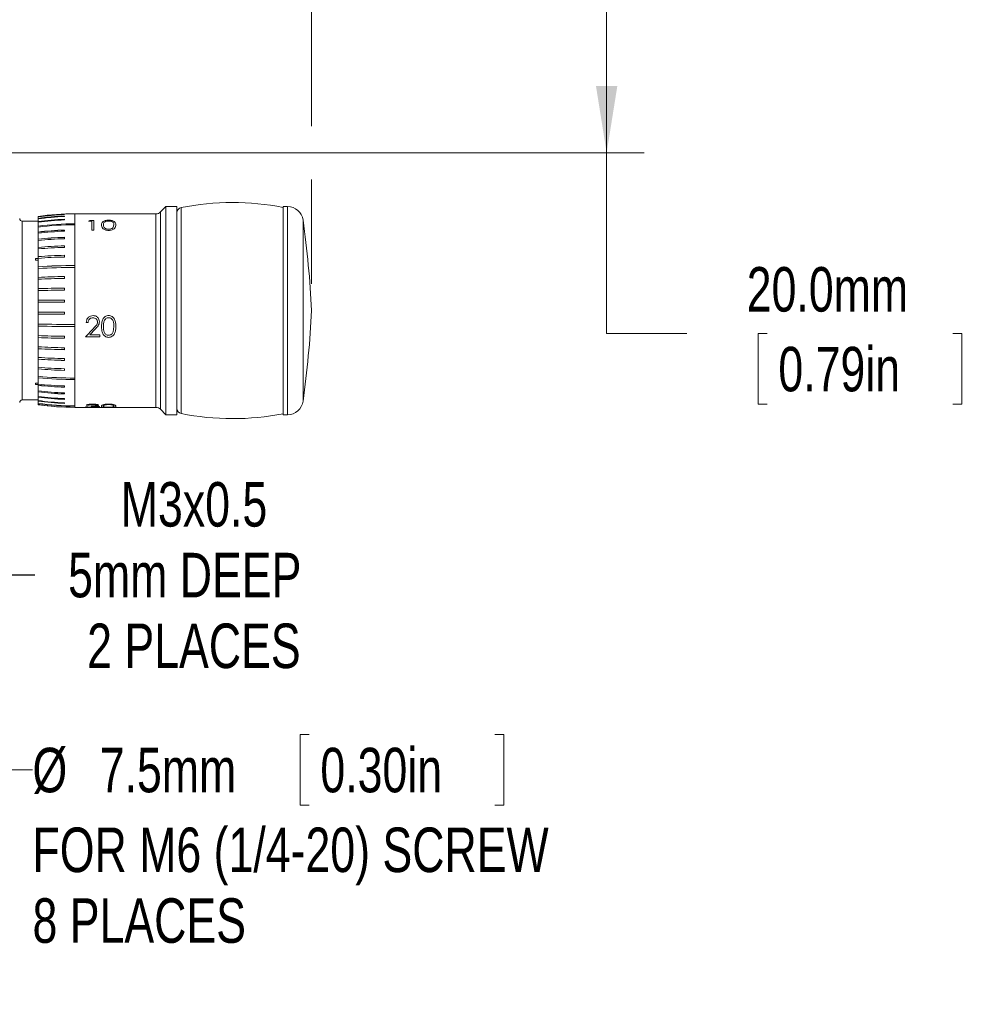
# Model space of a CAD drawing. Header units: millimetres. Extents: x 3 to 556, y 2 to 429.
# Tile 26 of 57: x 243 to 334, y 245 to 339. Entities that reach past the tile are written whole.
import ezdxf

# ---------------------------------------------------------------- set-up
doc = ezdxf.new("R2010")
doc.units = ezdxf.units.MM
doc.header["$LTSCALE"] = 2
doc.layers.add('FORMAT', color=7, linetype='Continuous')
doc.styles.add('SLDTEXTSTYLE0', font='TXT', dxfattribs={"width": 0.75})
doc.dimstyles.new('SLDDIMSTYLE0', dxfattribs={"dimtxt": 4.233333, "dimasz": 6.35, "dimexe": 0, "dimexo": 0.0625, "dimgap": 1.058333, "dimtad": 0, "dimtih": 1, "dimtoh": 1, "dimdec": 1, "dimrnd": 1e-09, "dimzin": 4, "dimdsep": 46, "dimtxsty": 'SLDTEXTSTYLE0', "dimsah": 1, "dimcen": 0.09, "dimadec": 0, "dimazin": 1, "dimtfac": 1, "dimtdec": 1, "dimtofl": 0, "dimtmove": 0, "dimatfit": 3, "dimfxl": 1, "dimfrac": 2, "dimtolj": 1, "dimtzin": 12, "dimarcsym": 0})
doc.dimstyles.new('SLDDIMSTYLE2', dxfattribs={"dimtxt": 4.233333, "dimasz": 6.35, "dimexe": 0, "dimexo": 0.0625, "dimgap": 1.058333, "dimtad": 0, "dimtih": 1, "dimtoh": 1, "dimdec": 1, "dimrnd": 1e-09, "dimzin": 12, "dimdsep": 46, "dimtxsty": 'SLDTEXTSTYLE0', "dimsah": 1, "dimcen": 0.09, "dimadec": 0, "dimazin": 3, "dimtfac": 1, "dimtdec": 1, "dimtofl": 0, "dimtmove": 0, "dimatfit": 3, "dimfxl": 1, "dimfrac": 2, "dimtolj": 1, "dimtzin": 12, "dimarcsym": 0})
doc.dimstyles.new('SLDDIMSTYLE6', dxfattribs={"dimtxt": 4.233333, "dimasz": 6.35, "dimexe": 0, "dimexo": 0.0625, "dimgap": 1.058333, "dimtad": 0, "dimtih": 1, "dimtoh": 1, "dimdec": 6, "dimrnd": 1e-09, "dimzin": 12, "dimdsep": 46, "dimtxsty": 'SLDTEXTSTYLE0', "dimsah": 1, "dimcen": 0, "dimadec": 0, "dimazin": 3, "dimtfac": 1, "dimtdec": 1, "dimtofl": 0, "dimtmove": 0, "dimatfit": 3, "dimfxl": 1, "dimfrac": 2, "dimtolj": 1, "dimtzin": 12, "dimarcsym": 0})
doc.dimstyles.new('SLDDIMSTYLE7', dxfattribs={"dimtxt": 4.233333, "dimasz": 6.35, "dimexe": 0, "dimexo": 0.0625, "dimgap": 1.058333, "dimtad": 0, "dimtih": 1, "dimtoh": 1, "dimdec": 1, "dimrnd": 1e-09, "dimzin": 12, "dimdsep": 46, "dimtxsty": 'SLDTEXTSTYLE0', "dimsah": 1, "dimcen": 0, "dimadec": 0, "dimazin": 3, "dimtfac": 1, "dimtdec": 1, "dimtofl": 0, "dimtmove": 0, "dimatfit": 3, "dimfxl": 1, "dimfrac": 2, "dimtolj": 1, "dimtzin": 12, "dimarcsym": 0})

# ---------------------------------------------------------------- blocks, each defined once
blk = doc.blocks.new('_D_4')
at = {"color": 7, "linetype": 'Continuous', "lineweight": 0}
for p, q in [((100.416, 383.073), (100.416, 416.089)), ((270.343, 383.073), (270.343, 416.089)), ((100.416, 412.533), (164.275, 412.533)), ((168.631, 412.533), (167.773, 412.533)), ((167.773, 412.533), (167.773, 405.807)), ((186.292, 412.533), (187.15, 412.533)), ((187.15, 412.533), (187.15, 405.807)), ((270.343, 412.533), (206.484, 412.533)), ((167.773, 405.807), (168.631, 405.807)), ((187.15, 405.807), (186.292, 405.807)), ((100.416, 375.573), (100.416, 377.993)), ((270.343, 348.523), (270.343, 377.993)), ((100.416, 313.423), (100.416, 370.493)), ((270.343, 328.523), (270.343, 343.443)), ((270.343, 313.523), (270.343, 323.443))]:
    blk.add_line(p, q, dxfattribs=at)
for points in [[(100.416, 412.533), (106.766, 411.517), (106.766, 413.549)], [(270.343, 412.533), (263.993, 413.549), (263.993, 411.517)]]:
    blk.add_solid(points, dxfattribs=at)
at = {"color": 7, "linetype": 'Continuous', "lineweight": 0, "char_height": 4.2333, "attachment_point": 1, "style": 'SLDTEXTSTYLE0'}
for s, insert in [('169.9mm', (165.134, 418.849)), ('NOM', (191.377, 418.849)), ('6.69in', (169.704, 411.264))]:
    blk.add_mtext(s, dxfattribs=dict(at, insert=insert))
blk = doc.blocks.new('_D_9')
at = {"layer": 'FORMAT'}
for p, q in [((180.64, 335.168), (237.986, 285.858)), ((237.986, 285.858), (244.019, 285.858))]:
    blk.add_line(p, q, dxfattribs=at)
blk.add_solid([(180.64, 335.168), (184.792, 330.258), (186.117, 331.799)], dxfattribs=at)
at = {"layer": 'FORMAT', "char_height": 4.2333, "attachment_point": 1, "style": 'SLDTEXTSTYLE0'}
for s, insert in [('M3x0.5', (252.203, 294.678)), ('5mm DEEP', (247.194, 287.952)), ('2 PLACES', (249.005, 281.226))]:
    blk.add_mtext(s, dxfattribs=dict(at, insert=insert))
blk = doc.blocks.new('_D_11')
at = {"color": 7, "linetype": 'Continuous', "lineweight": 0}
for p, q in [((205.232, 345.983), (301.944, 345.983)), ((298.388, 345.983), (298.388, 325.983)), ((205.232, 325.983), (301.944, 325.983)), ((298.388, 308.805), (298.388, 325.983)), ((306.008, 308.805), (298.388, 308.805)), ((313.637, 308.805), (312.779, 308.805)), ((312.779, 308.805), (312.779, 302.079)), ((331.298, 308.805), (332.156, 308.805)), ((332.156, 308.805), (332.156, 302.079)), ((312.779, 302.079), (313.637, 302.079)), ((332.156, 302.079), (331.298, 302.079))]:
    blk.add_line(p, q, dxfattribs=at)
for points in [[(298.388, 345.983), (297.372, 339.633), (299.404, 339.633)], [(298.388, 325.983), (299.404, 332.333), (297.372, 332.333)]]:
    blk.add_solid(points, dxfattribs=at)
at = {"color": 7, "linetype": 'Continuous', "lineweight": 0, "char_height": 4.2333, "attachment_point": 1, "style": 'SLDTEXTSTYLE0'}
for s, insert in [('20.0mm', (311.704, 315.12)), ('0.79in', (314.71, 307.536))]:
    blk.add_mtext(s, dxfattribs=dict(at, insert=insert))
blk = doc.blocks.new('_D_14')
at = {"color": 7, "linetype": 'Continuous', "lineweight": 0}
for p, q in [((200.16, 295.142), (236.19, 267.321)), ((270.102, 270.683), (269.243, 270.683)), ((269.243, 270.683), (269.243, 263.956)), ((287.762, 270.683), (288.621, 270.683)), ((288.621, 270.683), (288.621, 263.956)), ((236.19, 267.321), (243.81, 267.321)), ((269.243, 263.956), (270.102, 263.956)), ((288.621, 263.956), (287.762, 263.956))]:
    blk.add_line(p, q, dxfattribs=at)
blk.add_solid([(200.16, 295.142), (204.565, 290.457), (205.807, 292.065)], dxfattribs=at)
at = {"color": 7, "linetype": 'Continuous', "lineweight": 0, "attachment_point": 1, "style": 'SLDTEXTSTYLE0'}
for s, insert, char_height in [('0.30in', (271.175, 269.413), 4.2333), ('%%c', (243.81, 269.413), 4.2333), ('7.5mm', (250.2, 269.413), 4.2333), ('FOR M6 (1/4-20) SCREW', (243.81, 261.829), 4.23333), ('8 PLACES', (243.81, 255.102), 4.2333)]:
    blk.add_mtext(s, dxfattribs=dict(at, insert=insert, char_height=char_height))

msp = doc.modelspace()

# ---------------------------------------------------------------- linework, layer by layer
at = {"color": 7, "linetype": 'Continuous', "lineweight": 0}
for p, q in [((252.3429277, 320.1833596), (247.8429261, 320.1833596)), ((252.5736946, 320.1833596), (252.3429277, 320.1833596)), ((252.5736946, 320.1817726), (252.3429277, 320.1817726)), ((255.5443975, 320.1833596), (252.5736946, 320.1833596)), ((256.4929272, 320.8833621), (255.9686634, 320.3590964)), ((257.5429263, 320.8833621), (256.4929272, 320.8833621)), ((256.4929272, 303.9976838), (256.4929272, 320.8833621)), ((257.5429263, 303.9976838), (257.5429263, 320.8833621)), ((268.0446464, 320.8833621), (267.6429259, 320.8833621)), ((267.6429259, 303.9976838), (267.6429259, 320.8833621)), ((244.3429264, 319.4833607), (242.8429271, 319.4833607)), ((244.3429264, 319.9333609), (244.3429264, 319.9054268)), ((244.3429264, 319.8879589), (244.3429264, 319.9054268)), ((244.3429264, 319.8879589), (244.3429264, 319.7465376)), ((244.3429264, 319.7049242), (244.3429264, 319.7465376)), ((244.3429264, 319.7049242), (244.3429264, 319.4494736)), ((244.3429264, 319.3843686), (244.3429264, 319.4494736)), ((244.3429264, 319.3843686), (244.3429264, 319.0103308)), ((246.8429259, 320.1164813), (246.8429259, 320.1343962)), ((246.8429259, 319.928749), (246.8429259, 319.9714297)), ((246.8429259, 319.5999679), (246.8429259, 319.6667419)), ((249.1450081, 319.4792164), (249.2623958, 319.5558027)), ((249.4526985, 319.4792164), (249.1450081, 319.4792164)), ((249.2623958, 319.5558027), (249.6321867, 319.5558027)), ((249.4526985, 318.6337319), (249.4526985, 319.4792164)), ((249.6321867, 318.6337319), (249.6321867, 319.5558027)), ((244.3429264, 318.922386), (244.3429264, 319.0103308)), ((244.3429264, 318.922386), (244.3429264, 318.4509543)), ((244.3429264, 318.3419523), (244.3429264, 318.4509543)), ((244.3429264, 318.3419523), (244.3429264, 317.7738287)), ((246.8429259, 318.5307984), (246.8429259, 318.6425962)), ((247.8429261, 319.144147), (247.8429261, 319.2345486)), ((247.8429261, 319.144147), (247.8429261, 315.2674013)), ((249.6321867, 318.6337319), (249.4526985, 318.6337319)), ((251.4795433, 318.898587), (251.5552635, 319.1429214)), ((244.3429264, 317.6454888), (244.3429264, 317.7738287)), ((244.3429264, 317.6454888), (244.3429264, 316.9896347)), ((246.8429259, 317.816461), (246.8429259, 317.9480941)), ((244.3429264, 316.8439795), (244.3429264, 316.9896347)), ((244.3429264, 316.8439795), (244.3429264, 316.1107344)), ((246.8429259, 316.9943844), (246.8429259, 317.1437741)), ((244.0929259, 315.7855649), (244.0929259, 315.949528)), ((244.0929259, 315.949528), (244.3429264, 315.949528)), ((244.3429264, 315.7855649), (244.0929259, 315.7855649)), ((244.0929259, 315.7855649), (244.0929259, 315.7799211)), ((244.3429264, 315.7799211), (244.0929259, 315.7799211)), ((244.3429264, 315.9500626), (244.3429264, 316.1107344)), ((244.3429264, 315.9500626), (244.3429264, 315.1509878)), ((246.8429259, 316.0775253), (246.8429259, 316.2423191)), ((244.3429264, 314.9778326), (244.3429264, 315.1509878)), ((244.3429264, 314.9778326), (244.3429264, 314.1437364)), ((247.8429261, 315.0894088), (247.8429261, 315.2674013)), ((247.8429261, 315.0894088), (247.8429261, 309.6641866)), ((244.3429264, 313.9609736), (244.3429264, 314.1437364)), ((244.3429264, 313.9609736), (244.3429264, 313.0694465)), ((246.8429259, 314.0373887), (246.8429259, 314.2248434)), ((244.3429264, 312.8797621), (244.3429264, 313.0694465)), ((244.3429264, 312.8797621), (244.3429264, 311.9622623)), ((246.8429259, 312.9284293), (246.8429259, 313.1229826)), ((244.3429264, 311.7686477), (244.3429264, 311.9622623)), ((244.3429264, 311.7686477), (244.3429264, 310.8396442)), ((246.8429259, 311.7888016), (246.8429259, 311.9873838)), ((244.3429264, 310.6451542), (244.3429264, 310.8396442)), ((246.8429259, 310.6364743), (246.8429259, 310.8359561)), ((244.3429264, 310.6451542), (244.3429264, 309.7000332)), ((244.3429264, 309.507797), (244.3429264, 309.7000332)), ((244.3429264, 309.507797), (244.3429264, 308.6001114)), ((247.8429261, 309.4665804), (247.8429261, 309.6641866)), ((247.8429261, 309.4665804), (247.8429261, 304.5647615)), ((248.8373141, 308.4886041), (249.6129568, 309.2943304)), ((249.0937258, 309.8445148), (248.9142376, 309.8445148)), ((249.7659991, 309.2073728), (249.2655995, 308.6866499)), ((251.4795433, 308.9705803), (251.5552635, 309.4639634)), ((244.3429264, 308.4131484), (244.3429264, 308.6001114)), ((244.3429264, 308.4131484), (244.3429264, 307.5377666)), ((246.8429259, 308.3471884), (246.8429259, 308.5389496)), ((250.1962888, 308.4886041), (248.8373141, 308.4886041)), ((249.2655995, 308.6866499), (250.1962888, 308.6866499)), ((250.1962888, 308.4886041), (250.1962888, 308.6866499)), ((244.3429264, 307.3590272), (244.3429264, 307.5377666)), ((244.3429264, 307.3590272), (244.3429264, 306.5297534)), ((246.8429259, 307.2660142), (246.8429259, 307.4493413)), ((244.3429264, 306.362052), (244.3429264, 306.5297534)), ((244.3429264, 306.362052), (244.3429264, 305.5919618)), ((246.8429259, 306.2434536), (246.8429259, 306.4154577)), ((244.3429264, 305.4379453), (244.3429264, 305.5919618)), ((244.3429264, 305.4379453), (244.3429264, 304.7391796)), ((246.8429259, 305.2956318), (246.8429259, 305.4536008)), ((244.3429264, 304.6012768), (244.3429264, 304.7391796)), ((244.3429264, 304.6012768), (244.3429264, 303.9969993)), ((247.8429261, 304.4230067), (247.8429261, 304.5647615)), ((247.8429261, 304.4230067), (247.8429261, 301.9165886)), ((244.0929259, 304.0808174), (244.3429264, 304.0808174)), ((244.0929259, 304.0726963), (244.0929259, 304.0808174)), ((244.0929259, 303.9577692), (244.0929259, 304.0726963)), ((244.0929259, 304.0726963), (244.3429264, 304.0726963)), ((244.3429264, 303.9577692), (244.0929259, 303.9577692)), ((244.3429264, 303.8770505), (244.3429264, 303.9969993)), ((244.3429264, 303.8770505), (244.3429264, 303.3510237)), ((244.3429264, 303.2512185), (244.3429264, 303.3510237)), ((246.8429259, 303.694678), (246.8429259, 303.8177057)), ((256.4929272, 301.0833603), (256.4929272, 303.9976838)), ((257.5429263, 301.0833603), (257.5429263, 303.9976838)), ((267.6429259, 301.0833603), (267.6429259, 303.9976838)), ((242.8429271, 302.4833607), (244.3429264, 302.4833607)), ((244.3429264, 303.2512185), (244.3429264, 302.8253927)), ((244.3429264, 302.7473041), (244.3429264, 302.8253927)), ((244.3429264, 302.7473041), (244.3429264, 302.4283941)), ((244.3429264, 302.3732542), (244.3429264, 302.4283941)), ((246.8429259, 303.0527853), (246.8429259, 303.1551526)), ((246.8429259, 302.5359395), (246.8429259, 302.6160323)), ((244.3429264, 302.3732542), (244.3429264, 302.1629681)), ((244.3429264, 302.1320631), (244.3429264, 302.1629681)), ((244.3429264, 302.1320631), (244.3429264, 302.0423152)), ((244.3429264, 302.0357271), (244.3429264, 302.0423152)), ((244.3429264, 302.0357271), (244.3429264, 302.0333606)), ((246.8429259, 302.1522895), (246.8429259, 302.208845)), ((246.8429259, 301.8061011), (246.8429259, 301.8128579)), ((247.8429261, 301.8848202), (247.8429261, 301.9165886)), ((247.8429261, 301.7833601), (255.5443975, 301.7833601)), ((248.8373141, 301.8276799), (249.0168023, 301.8276799)), ((249.0937258, 301.9795571), (248.9142376, 301.9795571)), ((249.4014162, 301.8844272), (249.4014162, 301.9170086)), ((251.4795433, 301.8237264), (251.5552635, 301.8844272)), ((255.9686634, 301.6076242), (256.4929272, 301.0833603)), ((256.4929272, 301.0833603), (257.5429263, 301.0833603)), ((267.6429259, 301.0833603), (268.0446464, 301.0833603))]:
    msp.add_line(p, q, dxfattribs=at)
at = {"color": 8, "linetype": 'Continuous', "lineweight": 0}
for p, q in [((247.8429261, 320.1833596), (247.8429261, 319.2345486)), ((252.3429277, 320.1817726), (252.3429277, 320.1833596)), ((252.5736946, 320.1817726), (252.5736946, 320.1833596)), ((255.5443975, 304.491621), (255.5443975, 320.1833596)), ((255.9686634, 320.3590964), (255.9686634, 301.6076242)), ((257.9448703, 320.7736504), (257.9448703, 301.1930869)), ((268.0446464, 301.0833603), (268.0446464, 320.8833621)), ((242.8429271, 319.4833607), (242.8429271, 315.8621457)), ((269.5305194, 319.5887529), (269.5305194, 304.9111902)), ((242.8429271, 315.8621457), (242.8429271, 302.4833607)), ((255.5443975, 301.7833601), (255.5443975, 304.491621)), ((269.5305194, 304.9111902), (269.5305194, 302.3779686)), ((247.8429261, 301.8848202), (247.8429261, 301.7833601))]:
    msp.add_line(p, q, dxfattribs=at)
at = {"color": 7, "linetype": 'Continuous', "lineweight": 0, "flags": 128}
for points in [[(246.8429259, 310.8359561), (246.5293235, 310.8361927), (246.2159335, 310.8364944), (245.9028079, 310.8368595), (245.5899971, 310.8372879), (245.2775533, 310.8377815), (244.9655267, 310.8383385), (244.6539677, 310.8389587), (244.3429264, 310.8396442)], [(244.3429264, 310.6451542), (244.6539677, 310.6435412), (244.9655267, 310.6420808), (245.2775533, 310.6407695), (245.5899971, 310.6396091), (245.9028079, 310.6385996), (246.2159335, 310.637739), (246.5293235, 310.6370312), (246.8429259, 310.6364743)], [(246.8429259, 310.6366214), (246.5294073, 310.637197), (246.2160918, 310.6379122), (245.9030221, 310.6387691), (245.5902449, 310.6397656), (245.2778029, 310.6409018), (244.9657391, 310.6421796), (244.6540999, 310.643597), (244.3429264, 310.6451542)]]:
    msp.add_lwpolyline(points, dxfattribs=at)
at = {"color": 7, "linetype": 'Continuous', "lineweight": 0}
for centre, radius, start, end in [((262.8477015, 296.2591198), 25, 78.941625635, 101.309764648), ((247.8429266, 295.5583604), 24.625, 90, 98.17123356), ((255.5443985, 320.7833604), 0.6, 270, 315), ((258.0429266, 320.2833604), 0.5, 101.309764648, 180), ((268.0446463, 319.3833604), 1.5, 7.870131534, 90), ((242.8429266, 319.7333604), 0.25, 180, 270), ((247.8428439, 295.4542114), 24.7004324, 92.320070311, 98.145916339), ((247.9681765, 293.6365795), 26.51782, 92.432005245, 97.857510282), ((247.8427496, 295.3894964), 24.7471903, 92.315465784, 98.130200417), ((247.8422131, 294.8549156), 25.136385, 92.278371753, 98.002251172), ((247.9675154, 293.0048381), 26.9862212, 92.388363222, 97.718871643), ((247.8421532, 294.6942063), 25.2543184, 92.26759074, 97.964501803), ((247.8410525, 293.6900166), 25.9958942, 92.200443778, 97.733441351), ((247.9663098, 291.7758147), 27.9098603, 92.306803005, 97.459450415), ((247.8408073, 293.4266783), 26.1923053, 92.183398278, 97.674557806), ((170.4724199, 305.8959355), 100, 2.916138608, 7.870131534), ((247.8415623, 291.8265407), 27.4080079, 89.997149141, 97.333823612), ((247.9666803, 289.8094272), 29.4248936, 90.240973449, 97.074086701), ((247.8414437, 291.4368356), 27.7073114, 89.996934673, 97.253925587), ((247.8375524, 289.2652743), 29.3941546, 91.939119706, 96.827957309), ((247.9628135, 287.0965255), 31.5626961, 92.033359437, 96.5856747), ((247.8373116, 288.7245554), 29.8228256, 91.910773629, 96.728889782), ((247.8353924, 285.6906857), 32.2726725, 91.762268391, 96.212569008), ((247.9605511, 283.3079708), 34.6551954, 91.848101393, 95.991971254), ((247.8349826, 284.9470487), 32.8843798, 91.728762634, 96.095843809), ((247.8332089, 280.7313936), 36.4258441, 91.557850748, 95.498451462), ((247.9582436, 278.0405089), 39.1165555, 91.633877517, 95.303086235), ((247.8328056, 279.6883561), 37.3191587, 91.519932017, 95.36582129), ((247.8311171, 273.6527689), 42.601013, 91.329176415, 94.69666298), ((247.9560068, 270.5043505), 45.7492798, 91.394145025, 94.529690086), ((247.8306353, 272.1243024), 43.9643192, 91.287324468, 94.550080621), ((247.8374632, 262.7592557), 52.5081459, 89.994039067, 93.815985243), ((247.9621335, 258.8883314), 56.3789426, 90.121146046, 93.680593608), ((247.8372263, 260.3171927), 54.7722163, 89.994037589, 93.657779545), ((247.8275196, 245.3063744), 68.9255018, 90.818492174, 92.897877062), ((247.9523689, 240.2018278), 74.0299528, 90.858690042, 92.794650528), ((247.8273569, 240.897377), 73.1466364, 90.771128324, 92.730388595), ((247.82649, 208.794563), 104.3330558, 90.540144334, 91.91339739), ((247.9509196, 201.0817249), 112.0458272, 90.566593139, 91.845303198), ((247.8258547, 198.2001251), 114.7325148, 90.490866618, 91.739591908), ((247.8246749, 89.8793339), 222.1102195, 90.253253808, 90.898192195), ((247.9508639, 73.2861919), 238.7033384, 90.265938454, 90.866043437), ((247.8250579, 34.8918583), 276.8986851, 90.20322284, 90.720540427), ((170.4724199, 316.0707853), 100, 352.129868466, 357.083861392), ((247.8359702, 479.869858), 170.2056715, 268.824065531, 270.002341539), ((247.8360078, 457.5048099), 148.0382296, 268.647934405, 270.0026776), ((247.9606528, 468.4341506), 158.9675244, 268.695970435, 269.957568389), ((247.8262659, 399.8576683), 91.3240129, 267.814057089, 269.383050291), ((247.8268298, 393.0490413), 84.7075672, 267.6428401, 269.334477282), ((247.9514483, 399.3161828), 90.9746288, 267.726758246, 269.301835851), ((247.8280211, 370.6851174), 63.2434486, 266.841057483, 269.107510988), ((247.828192, 367.3918704), 60.1339283, 266.677366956, 269.061193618), ((247.9530088, 371.8419959), 64.583945, 266.795637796, 269.015139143), ((247.8296279, 355.3962006), 48.9906803, 265.918768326, 268.845950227), ((247.8301178, 353.4617429), 47.2286077, 265.765631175, 268.802292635), ((247.9548945, 356.9520775), 50.7188031, 265.91619194, 268.743735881), ((247.8315921, 345.9724995), 40.5309586, 265.062207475, 268.602253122), ((247.8319814, 344.6999181), 39.4166971, 264.921692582, 268.562166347), ((247.9572269, 347.6173929), 42.3340167, 265.102364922, 268.491706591), ((247.8393189, 339.6963492), 35.131588, 264.288310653, 270.005882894), ((247.9644216, 341.3356814), 36.9124872, 264.369636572, 269.811413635), ((247.8394496, 338.8018685), 34.3788619, 264.162604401, 270.005793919), ((247.8360863, 335.1851021), 31.3831152, 263.609337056, 268.186496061), ((247.8364274, 334.5402347), 30.8615523, 263.50023527, 268.155203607), ((247.961531, 336.8168858), 33.1380001, 263.730911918, 268.065558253), ((247.8381079, 331.9094498), 28.7715136, 263.022438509, 268.017792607), ((242.8429266, 302.2333604), 0.25, 90, 180), ((247.8384448, 331.4426113), 28.407275, 262.931833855, 267.991686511), ((247.963631, 333.5366873), 30.5011331, 263.182501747, 267.894303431), ((247.839956, 329.5527876), 26.9552009, 262.54572796, 267.880236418), ((247.8402311, 329.222523), 26.7052122, 262.474950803, 267.85979339), ((247.9654852, 331.1898174), 28.6722775, 262.741646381, 267.756217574), ((247.8414436, 327.9224308), 25.7329659, 262.186171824, 267.776190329), ((247.841642, 327.7047968), 25.5720172, 262.136233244, 267.761741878), ((247.966913, 329.5872763), 27.4542579, 262.414768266, 267.653634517), ((247.8427192, 326.8968544), 24.9802659, 261.946233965, 270.000474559), ((247.9680706, 328.6112989), 26.7262343, 262.204375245, 269.7317138), ((247.8427568, 326.779254), 24.8944338, 261.918192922, 270.000389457), ((247.842959, 326.4422939), 24.6497299, 261.836943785, 267.67488716), ((247.8429384, 326.4174008), 24.6316077, 261.83094537, 267.673223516), ((247.9681965, 328.2291533), 26.4431118, 262.120105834, 267.56107628), ((247.8429266, 326.4083604), 24.625, 261.82876644, 270), ((255.5443985, 301.1833604), 0.6, 45, 90), ((258.0429266, 301.6833604), 0.5, 180, 258.690235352), ((268.0446463, 302.5833604), 1.5, 270, 352.129868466), ((262.8477015, 325.707601), 25, 258.690235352, 281.058374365)]:
    msp.add_arc(centre, radius, start, end, dxfattribs=at)
for points, knots in [([(250.375777, 319.1425507), (250.3784056, 319.1953748), (250.3836531, 319.3008304), (250.4560539, 319.4192031), (250.5805555, 319.496428), (250.7113841, 319.5404654), (250.8690541, 319.5692082), (250.9859835, 319.5725933), (251.0444443, 319.5742858)], [0, 0, 0, 0, 0.2505360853, 0.5001582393, 0.6296459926, 0.7502259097, 0.8751213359, 1, 1, 1, 1]), ([(251.0504569, 319.4987592), (251.0046326, 319.4970387), (250.9129301, 319.4935957), (250.7934339, 319.4671453), (250.6953822, 319.429134), (250.6062895, 319.3639535), (250.5607236, 319.267487), (250.5570842, 319.1844884), (250.5552615, 319.1429214)], [0, 0, 0, 0, 0.1247950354, 0.2497368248, 0.3684419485, 0.49971152, 0.7494473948, 1, 1, 1, 1]), ([(251.0444443, 319.5742858), (251.1033172, 319.5726263), (251.2210582, 319.5693076), (251.3809167, 319.5408867), (251.5132223, 319.496745), (251.6411989, 319.4198313), (251.7253167, 319.3020743), (251.7316031, 319.1957859), (251.7347517, 319.1425507)], [0, 0, 0, 0, 0.124909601, 0.2498089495, 0.3711413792, 0.4998860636, 0.7495149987, 1, 1, 1, 1]), ([(251.5552635, 319.1429214), (251.5527383, 319.1845186), (251.5476933, 319.2676215), (251.4912656, 319.3620939), (251.405067, 319.4276416), (251.3082779, 319.4665107), (251.1874988, 319.4934528), (251.0958088, 319.4970031), (251.0504569, 319.4987592)], [0, 0, 0, 0, 0.2504541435, 0.5003563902, 0.6269791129, 0.7500785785, 0.8763831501, 1, 1, 1, 1]), ([(251.0444443, 318.6051291), (250.9862374, 318.6077483), (250.8692648, 318.6130118), (250.7104605, 318.6571212), (250.5816106, 318.7225345), (250.4583683, 318.8278552), (250.3843399, 318.9763337), (250.3786651, 319.0864887), (250.375777, 319.1425507)], [0, 0, 0, 0, 0.12455018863, 0.25029597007, 0.37239461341, 0.49839846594, 0.74471642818, 1, 1, 1, 1]), ([(250.5552615, 319.1429214), (250.5569385, 319.0999866), (250.5602869, 319.0142576), (250.6057145, 318.8996767), (250.6940718, 318.8156491), (250.7914279, 318.7631396), (250.8931795, 318.7334022), (250.981737, 318.720018), (251.0275444, 318.718746), (251.0504569, 318.7181097)], [0, 0, 0, 0, 0.2504742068, 0.5001294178, 0.6251365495, 0.7499779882, 0.8748184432, 0.9373850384, 1, 1, 1, 1]), ([(251.7347517, 319.1425507), (251.7316791, 319.0870775), (251.7255445, 318.9763269), (251.6414581, 318.8273795), (251.5126368, 318.7212474), (251.3798033, 318.6568508), (251.2209206, 318.6130501), (251.1032704, 318.6077695), (251.0444443, 318.6051291)], [0, 0, 0, 0, 0.25050181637, 0.50011899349, 0.63010762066, 0.75014269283, 0.87506914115, 1, 1, 1, 1]), ([(251.0504569, 318.7181097), (251.0995756, 318.7210559), (251.1979998, 318.7269594), (251.3260331, 318.769194), (251.423848, 318.8285053), (251.4608285, 318.8750381), (251.4795433, 318.898587)], [0, 0, 0, 0, 0.2504435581, 0.5018399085, 0.7478955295, 1, 1, 1, 1]), ([(248.9142376, 309.8445148), (248.923524, 309.9306141), (248.9420774, 310.1026333), (249.0658817, 310.2898383), (249.1968843, 310.40203), (249.3493965, 310.4879455), (249.4794836, 310.5002412), (249.56648, 310.508464)], [0, 0, 0, 0, 0.2500458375, 0.4995709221, 0.626744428, 0.7503833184, 1, 1, 1, 1]), ([(249.5572674, 310.3037444), (249.4963016, 310.2984264), (249.4051633, 310.2904765), (249.296786, 310.2334737), (249.2267542, 310.1758961), (249.1696972, 310.1041292), (249.1149452, 309.9952381), (249.1021749, 309.9045293), (249.0937258, 309.8445148)], [0, 0, 0, 0, 0.2493617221, 0.3727724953, 0.4996590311, 0.6222328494, 0.7500627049, 1, 1, 1, 1]), ([(249.9911594, 309.9001949), (249.9895577, 309.9275288), (249.986355, 309.9821847), (249.9512757, 310.086957), (249.8654417, 310.1969732), (249.7230239, 310.2891349), (249.6125416, 310.2988726), (249.5572674, 310.3037444)], [0, 0, 0, 0, 0.1254009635, 0.2507468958, 0.5003999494, 0.7500504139, 1, 1, 1, 1]), ([(249.56648, 310.508464), (249.6458485, 310.5022423), (249.765029, 310.4928998), (249.9062664, 310.4185421), (250.0273398, 310.3184729), (250.1460134, 310.1519968), (250.1624372, 309.994729), (250.1706476, 309.9161093)], [0, 0, 0, 0, 0.2499172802, 0.375278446, 0.5006186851, 0.7503545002, 1, 1, 1, 1]), ([(249.6129568, 309.2943304), (249.6974014, 309.3818132), (249.8239539, 309.5129188), (249.9696547, 309.7160525), (249.9839994, 309.8388844), (249.9911594, 309.9001949)], [0, 0, 0, 0, 0.5011080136, 0.7509822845, 1, 1, 1, 1]), ([(250.1706476, 309.9161093), (250.164335, 309.8458685), (250.1517043, 309.7053248), (250.0056356, 309.4604379), (249.8619046, 309.3086526), (249.7659991, 309.2073728)], [0, 0, 0, 0, 0.2495020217, 0.4992249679, 1, 1, 1, 1]), ([(250.375777, 309.4631736), (250.3784057, 309.5785436), (250.3836536, 309.808863), (250.4560526, 310.0974332), (250.5805568, 310.2967589), (250.711383, 310.4148735), (250.8690546, 310.4942281), (250.9859836, 310.5037189), (251.0444443, 310.508464)], [0, 0, 0, 0, 0.2505360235, 0.5001589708, 0.6296455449, 0.7502263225, 0.8751213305, 1, 1, 1, 1]), ([(251.0504569, 310.3037444), (251.0046327, 310.2991939), (250.9129305, 310.2900875), (250.7934333, 310.2210792), (250.6953824, 310.1241818), (250.6062897, 309.9629083), (250.5607235, 309.7347102), (250.5570841, 309.5543107), (250.5552615, 309.4639634)], [0, 0, 0, 0, 0.1247951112, 0.249736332, 0.3684418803, 0.4997117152, 0.7494466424, 1, 1, 1, 1]), ([(251.0444443, 310.508464), (251.1033172, 310.5038119), (251.221058, 310.4945081), (251.3809167, 310.4160209), (251.5132227, 310.2975854), (251.6411988, 310.0990491), (251.7253165, 309.8116866), (251.7316031, 309.5794768), (251.7347517, 309.4631736)], [0, 0, 0, 0, 0.12490967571, 0.24980881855, 0.37114109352, 0.49988626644, 0.74951608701, 1, 1, 1, 1]), ([(251.5552635, 309.4639634), (251.5527382, 309.5543935), (251.5476932, 309.7350544), (251.4912661, 309.9584808), (251.4050669, 310.120417), (251.3082775, 310.2194184), (251.1874989, 310.289718), (251.0958089, 310.2991026), (251.0504569, 310.3037444)], [0, 0, 0, 0, 0.2504551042, 0.5003575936, 0.6269793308, 0.7500782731, 0.8763829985, 1, 1, 1, 1]), ([(251.0444443, 308.4392813), (250.9862374, 308.4437638), (250.8692652, 308.4527718), (250.7104602, 308.5289871), (250.581611, 308.6443441), (250.4583677, 308.8353071), (250.3843401, 309.1163559), (250.3786652, 309.3461984), (250.375777, 309.4631736)], [0, 0, 0, 0, 0.12455038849, 0.25029599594, 0.37239470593, 0.4983979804, 0.74471641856, 1, 1, 1, 1]), ([(250.5552615, 309.4639634), (250.5569386, 309.3738929), (250.5602874, 309.1940451), (250.6057137, 308.9714687), (250.6940725, 308.8139906), (250.7914268, 308.7178932), (250.8931799, 308.6643807), (250.981737, 308.6404341), (251.0275444, 308.6381631), (251.0504569, 308.6370272)], [0, 0, 0, 0, 0.2504719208, 0.5001288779, 0.6251356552, 0.7499782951, 0.8748182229, 0.9373849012, 1, 1, 1, 1]), ([(251.7347517, 309.4631736), (251.7316791, 309.3474177), (251.7255446, 309.1163149), (251.6414581, 308.8343669), (251.5126369, 308.6420457), (251.379803, 308.528533), (251.2209207, 308.452832), (251.1032704, 308.4437983), (251.0444443, 308.4392813)], [0, 0, 0, 0, 0.2505020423, 0.5001192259, 0.6301077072, 0.7501425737, 0.8750691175, 1, 1, 1, 1]), ([(251.0504569, 308.6370272), (251.0995755, 308.6422729), (251.1979992, 308.6527844), (251.3260337, 308.7288615), (251.4238481, 308.8375951), (251.4608285, 308.9258945), (251.4795433, 308.9705803)], [0, 0, 0, 0, 0.2504435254, 0.5018381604, 0.7478940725, 1, 1, 1, 1]), ([(249.5043832, 301.7887068), (249.4223456, 301.788901), (249.2994708, 301.7891919), (249.1500523, 301.7919216), (249.0188631, 301.7964253), (248.8953235, 301.8061503), (248.8567641, 301.8204612), (248.8373141, 301.8276799)], [0, 0, 0, 0, 0.2503040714, 0.3749022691, 0.5010189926, 0.7483055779, 1, 1, 1, 1]), ([(248.9142376, 301.9795571), (248.9343099, 301.9941385), (248.9744027, 302.0232637), (249.1087238, 302.0643103), (249.2952198, 302.0938005), (249.4381146, 302.0971529), (249.5095911, 302.0988298)], [0, 0, 0, 0, 0.2504706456, 0.5002938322, 0.7500450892, 1, 1, 1, 1]), ([(249.0168023, 301.8276799), (249.0329366, 301.822856), (249.0651305, 301.8132307), (249.1373999, 301.8075494), (249.1734507, 301.8047153)], [0, 0, 0, 0, 0.5011607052, 1, 1, 1, 1]), ([(249.5119939, 302.0477858), (249.4655663, 302.0469821), (249.372818, 302.0453765), (249.2455776, 302.0300937), (249.153096, 302.0059127), (249.1135346, 301.9883506), (249.0937258, 301.9795571)], [0, 0, 0, 0, 0.2500693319, 0.4995630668, 0.7494264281, 1, 1, 1, 1]), ([(249.1734507, 301.8047153), (249.2242865, 301.8026217), (249.3260999, 301.7984285), (249.4470351, 301.7981321), (249.5075869, 301.7979837)], [0, 0, 0, 0, 0.49930270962, 1, 1, 1, 1]), ([(249.4014162, 301.9170086), (249.4575673, 301.9174981), (249.5698148, 301.9184766), (249.7063485, 301.9262743), (249.8038098, 301.9363707), (249.8646198, 301.9473064), (249.8980442, 301.9589607), (249.9121247, 301.9697555), (249.9135319, 301.9754676), (249.9142359, 301.978325)], [0, 0, 0, 0, 0.2501456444, 0.5000473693, 0.632993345, 0.7500186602, 0.8748274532, 0.9373827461, 1, 1, 1, 1]), ([(250.0168006, 301.8315299), (250.0139378, 301.8352104), (250.0082126, 301.8425709), (249.960589, 301.8539656), (249.8939504, 301.8643464), (249.7804335, 301.8756569), (249.609009, 301.8823721), (249.4707251, 301.8837411), (249.4014162, 301.8844272)], [0, 0, 0, 0, 0.1249715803, 0.2499322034, 0.3754213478, 0.5000005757, 0.7493965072, 1, 1, 1, 1]), ([(250.1962888, 301.8333069), (250.1852511, 301.8249035), (250.1685835, 301.8122138), (250.0779543, 301.8018592), (249.9910204, 301.7960978), (249.8850309, 301.7923472), (249.725114, 301.7892878), (249.5924921, 301.7889387), (249.5043832, 301.7887068)], [0, 0, 0, 0, 0.2490499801, 0.3760784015, 0.4996511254, 0.6240728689, 0.7502485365, 1, 1, 1, 1]), ([(249.5075869, 301.7979837), (249.5692771, 301.7981798), (249.6924589, 301.7985714), (249.8335174, 301.8029294), (249.9227168, 301.8089382), (249.9762827, 301.8148909), (250.0106408, 301.8224027), (250.0147475, 301.8284878), (250.0168006, 301.8315299)], [0, 0, 0, 0, 0.2500657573, 0.4993264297, 0.6256159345, 0.7506715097, 0.875351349, 1, 1, 1, 1]), ([(249.5095911, 302.0988298), (249.5818103, 302.097026), (249.7262401, 302.0934187), (249.8877574, 302.069963), (249.9891014, 302.0450219), (250.0464416, 302.0234823), (250.0864691, 302.0007492), (250.0913173, 301.9856538), (250.0937241, 301.9781602)], [0, 0, 0, 0, 0.2496080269, 0.4991859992, 0.6242952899, 0.74906048, 0.8754294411, 1, 1, 1, 1]), ([(249.9142359, 301.978325), (249.912479, 301.9831787), (249.908942, 301.9929499), (249.8696796, 302.0118439), (249.7841224, 302.0310734), (249.6538694, 302.0457041), (249.5593258, 302.0470913), (249.5119939, 302.0477858)], [0, 0, 0, 0, 0.1243295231, 0.2502946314, 0.4997702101, 0.7495675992, 1, 1, 1, 1]), ([(250.0937241, 301.9781602), (250.0912374, 301.9698581), (250.086266, 301.953261), (250.0375059, 301.9319044), (249.9731799, 301.9177521), (249.9112189, 301.908641), (249.8771768, 301.9048611), (249.8601521, 301.9029708)], [0, 0, 0, 0, 0.2499524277, 0.4996902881, 0.7495498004, 0.8747479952, 1, 1, 1, 1]), ([(249.8601521, 301.9029708), (249.9014664, 301.8995334), (249.9634702, 301.8943746), (250.0329278, 301.8849097), (250.0622379, 301.8797053), (250.076897, 301.8771023)], [0, 0, 0, 0, 0.4995388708, 0.7497014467, 1, 1, 1, 1]), ([(250.076897, 301.8771023), (250.1117163, 301.8695731), (250.1813586, 301.8545139), (250.1913119, 301.8403761), (250.1962888, 301.8333069)], [0, 0, 0, 0, 0.4999742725, 1, 1, 1, 1]), ([(250.375777, 301.8843089), (250.3784056, 301.9028125), (250.3836531, 301.9397522), (250.4560542, 301.9997913), (250.5805555, 302.0457987), (250.7113836, 302.0747862), (250.8690543, 302.095106), (250.9859835, 302.0975886), (251.0444443, 302.0988298)], [0, 0, 0, 0, 0.2505354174, 0.500157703, 0.6296459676, 0.7502262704, 0.8751214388, 1, 1, 1, 1]), ([(251.0444443, 301.7887068), (250.9862374, 301.7888584), (250.8692652, 301.7891631), (250.7104601, 301.7921773), (250.5816112, 301.7980788), (250.4583675, 301.8108271), (250.3843401, 301.8361047), (250.3786652, 301.8680505), (250.375777, 301.8843089)], [0, 0, 0, 0, 0.1245503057, 0.2502958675, 0.3723947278, 0.498397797, 0.7447161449, 1, 1, 1, 1]), ([(251.0504569, 302.0477858), (251.0046327, 302.0466937), (250.9129307, 302.0445081), (250.793433, 302.028293), (250.6953824, 302.0063973), (250.60629, 301.9718695), (250.5607233, 301.9272507), (250.5570841, 301.8987173), (250.5552615, 301.8844272)], [0, 0, 0, 0, 0.1247950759, 0.2497359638, 0.368441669, 0.4997118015, 0.7494457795, 1, 1, 1, 1]), ([(250.5552615, 301.8844272), (250.5569384, 301.8716752), (250.5602869, 301.8462128), (250.6057153, 301.8231859), (250.6940713, 301.8098516), (250.7914274, 301.8029496), (250.8931796, 301.7996016), (250.9817372, 301.7981802), (251.0275444, 301.7980492), (251.0504569, 301.7979837)], [0, 0, 0, 0, 0.250472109, 0.5001274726, 0.625136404, 0.7499784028, 0.8748183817, 0.9373848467, 1, 1, 1, 1]), ([(251.0444443, 302.0988298), (251.1033171, 302.0976132), (251.2210578, 302.09518), (251.3809175, 302.0750731), (251.5132218, 302.0459936), (251.6411994, 302.0001598), (251.7253164, 301.9402568), (251.731603, 301.9029795), (251.7347517, 301.8843089)], [0, 0, 0, 0, 0.1249095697, 0.2498085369, 0.3711415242, 0.4998860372, 0.7495157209, 1, 1, 1, 1]), ([(251.7347517, 301.8843089), (251.7316791, 301.868216), (251.7255447, 301.8360871), (251.6414579, 301.8107178), (251.5126371, 301.797948), (251.3798028, 301.7921652), (251.2209209, 301.7891636), (251.1032705, 301.7888591), (251.0444443, 301.7887068)], [0, 0, 0, 0, 0.250502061, 0.5001190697, 0.6301077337, 0.7501424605, 0.875069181, 1, 1, 1, 1]), ([(251.5552635, 301.8844272), (251.5527382, 301.898739), (251.5476932, 301.9273311), (251.4912661, 301.9709904), (251.4050669, 302.0055622), (251.3082779, 302.0279025), (251.1874988, 302.0444208), (251.0958088, 302.0466722), (251.0504569, 302.0477858)], [0, 0, 0, 0, 0.2504549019, 0.5003577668, 0.6269798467, 0.7500790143, 0.8763833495, 1, 1, 1, 1]), ([(251.0504569, 301.7979837), (251.0995755, 301.7982799), (251.1979995, 301.7988734), (251.3260336, 301.8036751), (251.4238479, 301.8115872), (251.4608285, 301.8196474), (251.4795433, 301.8237264)], [0, 0, 0, 0, 0.2504430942, 0.5018382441, 0.7478946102, 1, 1, 1, 1])]:
    msp.add_open_spline(points, degree=3, knots=knots, dxfattribs=at)

# ---------------------------------------------------------------- dimensions: what is measured, and where the dimension line sits
dim = msp.add_linear_dim(base=(270.3429266, 412.5333604), p1=(100.4160378, 310.8833604), p2=(270.3429266, 310.9833604), text='<> NOM', dimstyle='SLDDIMSTYLE2', dxfattribs=at)
dim.commit()
dim.dimension.update_dxf_attribs({"geometry": '_D_4', "text_midpoint": (185.3794822, 412.5333604), "dimtype": 160})
dim = msp.add_linear_dim(base=(298.3876119, 325.9833604), p1=(202.6917972, 345.9833604), p2=(202.6917972, 325.9833604), angle=90, dimstyle='SLDDIMSTYLE0', dxfattribs=at)
dim.commit()
dim.dimension.update_dxf_attribs({"geometry": '_D_11', "text_midpoint": (298.3876119, 308.804838), "dimtype": 160})
dim = msp.add_diameter_dim_2p(p1=(194.2236336, 299.7251948), p2=(200.1599607, 295.141526), text='<> \\PFOR M6 (1/4-20) SCREW\\P8 PLACES', dimstyle='SLDDIMSTYLE7', dxfattribs=at)
dim.commit()
dim.dimension.update_dxf_attribs({"geometry": '_D_14', "text_midpoint": (275.9915203, 268.179491), "dimtype": 163})
at = {"layer": 'FORMAT'}
dim = msp.add_diameter_dim_2p(p1=(178.7439996, 336.7983327), p2=(180.6395947, 335.1683881), text='M3x0.5\\P5mm DEEP\\P2 PLACES', dimstyle='SLDDIMSTYLE6', override={"dimpost": '<>'}, dxfattribs=at)
dim.commit()
dim.dimension.update_dxf_attribs({"geometry": '_D_9', "text_midpoint": (261.6263928, 285.8582546), "dimtype": 163})

doc.saveas('drawing.dxf')
